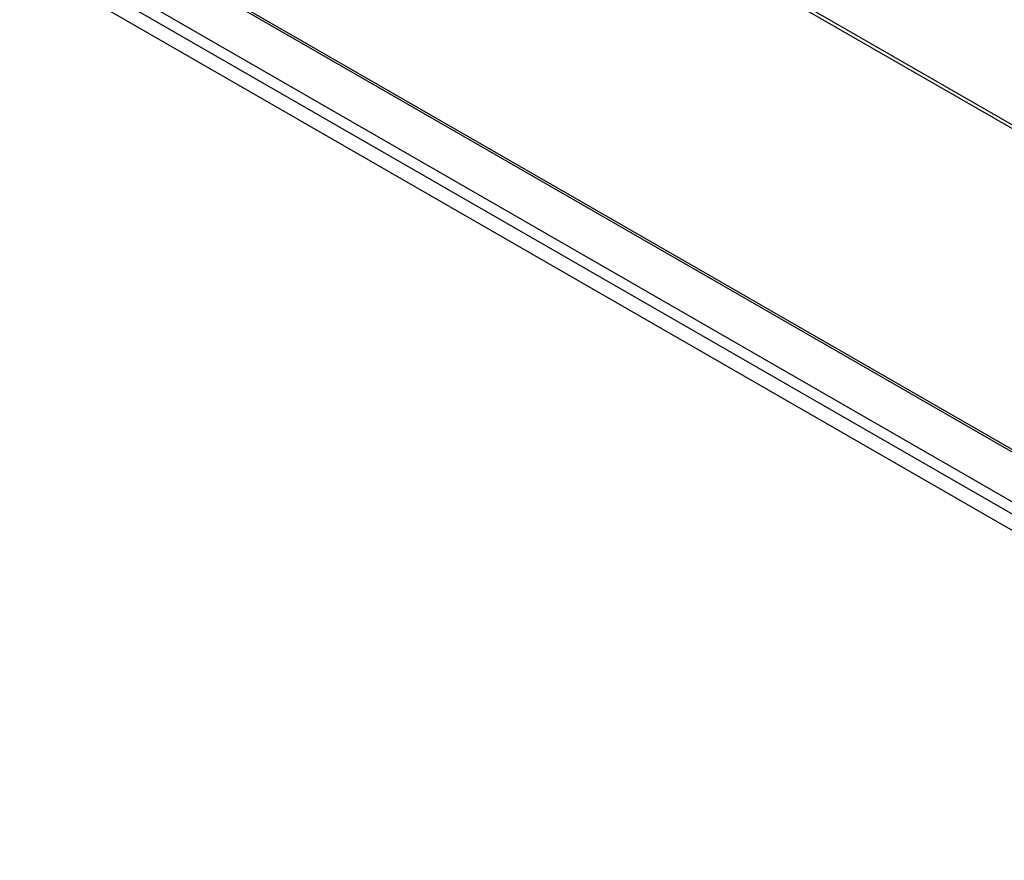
# Model space of a CAD drawing. Header units: inches. Extents: x 15 to 190, y 16 to 108.
# Tile 59 of 90: x 164 to 177, y 54 to 65. Entities that reach past the tile are written whole.
import ezdxf

# ---------------------------------------------------------------- set-up
doc = ezdxf.new("R2010")
doc.units = ezdxf.units.IN
doc.header["$MEASUREMENT"] = 0
doc.layers.add('Visible Edges(ANSI)', color=7, linetype='Continuous', lineweight=25)
doc.layers.add('Visible Tangent Edges(ANSI)', color=7, linetype='Continuous', lineweight=25)

msp = doc.modelspace()

# ---------------------------------------------------------------- linework, layer by layer
at = {"layer": 'Visible Edges(ANSI)'}
for p, q in [((165.123, 66.624), (184.482, 55.476)), ((184.552, 54.391), (164.341, 66.03))]:
    msp.add_line(p, q, dxfattribs=at)
at = {"layer": 'Visible Tangent Edges(ANSI)'}
for p, q in [((168.731, 68.691), (184.482, 59.621)), ((168.753, 68.729), (184.482, 59.671)), ((184.482, 55.442), (165.101, 66.603)), ((164.545, 66.283), (184.482, 54.802)), ((184.511, 54.624), (164.383, 66.215))]:
    msp.add_line(p, q, dxfattribs=at)

doc.saveas('drawing.dxf')
